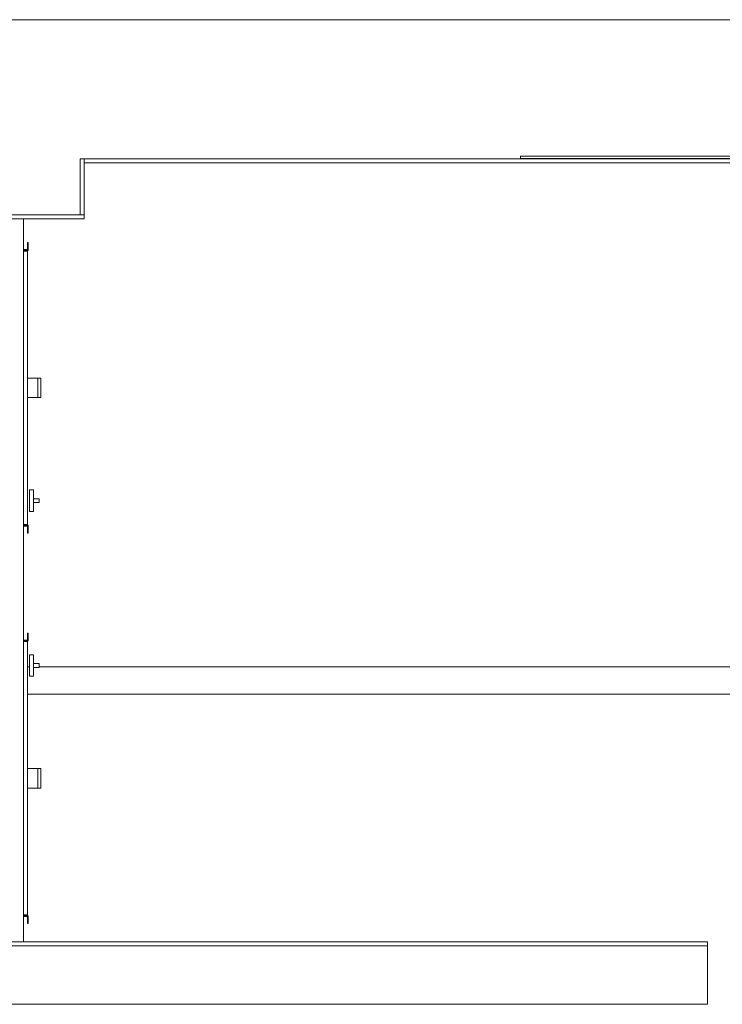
# Model space of a CAD drawing. Header units: millimetres. Extents: x 4480191 to 4481199, y -30324204 to -30323479.
# Tile 255 of 256: x 4480205.82 to 4480209.42, y -30323747.86 to -30323742.82. Entities that reach past the tile are written whole.
import ezdxf

# ---------------------------------------------------------------- set-up
doc = ezdxf.new("R2010")
doc.units = ezdxf.units.MM
for name, color, linetype, lineweight in [('IFC-Elemento construtivo genérico-Contorno', 253, 'Continuous', 5), ('IFC-Parede padrão-Contorno', 44, 'Continuous', 5), ('IFC-Porta-Contorno', 142, 'Continuous', 5), ('Nível 1', 2, 'Continuous', 60)]:
    doc.layers.add(name, color=color, linetype=linetype, lineweight=lineweight)

msp = doc.modelspace()

# ---------------------------------------------------------------- linework, layer by layer
at = {"layer": 'IFC-Elemento construtivo genérico-Contorno', "color": 8, "lineweight": 5}
for p, q in [((4480208.384, -30323743.5183), (4480208.4383, -30323743.5183)), ((4480208.384, -30323743.5302), (4480208.384, -30323743.5183)), ((4480208.384, -30323743.5304), (4480208.384, -30323743.5302)), ((4480208.384, -30323743.5304), (4480211.3147, -30323743.5304)), ((4480208.4383, -30323743.5183), (4480211.369, -30323743.5183))]:
    msp.add_line(p, q, dxfattribs=at)
at = {"layer": 'IFC-Parede padrão-Contorno', "color": 8, "lineweight": 5}
for p, q in [((4480206.1294, -30323743.5323), (4480206.1337, -30323743.5323)), ((4480206.1294, -30323743.757), (4480206.1294, -30323743.5323)), ((4480206.1337, -30323743.5323), (4480206.1494, -30323743.5323)), ((4480206.1494, -30323743.5947), (4480206.1494, -30323743.5323)), ((4480206.1494, -30323743.5323), (4480207.2886, -30323743.5323)), ((4480207.2886, -30323743.5323), (4480211.39, -30323743.5323)), ((4480206.1494, -30323743.5523), (4480210.2507, -30323743.5523)), ((4480206.1494, -30323743.8195), (4480206.1494, -30323743.5947)), ((4480206.1294, -30323743.8195), (4480206.1294, -30323743.757)), ((4480203.9442, -30323743.8195), (4480206.1494, -30323743.8195)), ((4480206.1494, -30323743.8238), (4480206.1494, -30323743.8195)), ((4480206.1494, -30323743.8395), (4480206.1494, -30323743.8238)), ((4480205.5368, -30323743.8395), (4480206.1494, -30323743.8395)), ((4480205.84, -30323747.5432), (4480205.84, -30323743.8395)), ((4480205.86, -30323746.1344), (4480205.87, -30323746.1344)), ((4480205.92, -30323746.1344), (4480211.37, -30323746.1344)), ((4480205.86, -30323746.2744), (4480211.37, -30323746.2744)), ((4480205.1217, -30323747.5632), (4480207.1314, -30323747.5632)), ((4480205.182, -30323747.5432), (4480209.142, -30323747.5432)), ((4480207.1314, -30323747.5632), (4480209.142, -30323747.5632)), ((4480209.142, -30323747.5432), (4480209.34, -30323747.5432)), ((4480209.142, -30323747.5632), (4480209.34, -30323747.5632)), ((4480209.34, -30323747.5444), (4480209.34, -30323747.5432)), ((4480209.34, -30323747.5632), (4480209.34, -30323747.5444)), ((4480209.34, -30323747.8461), (4480209.34, -30323747.5632)), ((4480205.1217, -30323747.8632), (4480209.0817, -30323747.8632)), ((4480209.0817, -30323747.8632), (4480209.142, -30323747.8632)), ((4480209.142, -30323747.8632), (4480209.34, -30323747.8632)), ((4480209.34, -30323747.8632), (4480209.34, -30323747.8461))]:
    msp.add_line(p, q, dxfattribs=at)
at = {"layer": 'IFC-Porta-Contorno', "color": 8, "lineweight": 5}
for p, q in [((4480205.86, -30323743.9613), (4480205.864, -30323743.9613)), ((4480205.86, -30323743.9973), (4480205.86, -30323743.9613)), ((4480205.864, -30323744.0013), (4480205.864, -30323743.9613)), ((4480205.84, -30323743.9973), (4480205.86, -30323743.9973)), ((4480205.84, -30323744.0013), (4480205.864, -30323744.0013)), ((4480205.84, -30323744.0053), (4480205.86, -30323744.0053)), ((4480205.86, -30323745.4053), (4480205.86, -30323744.0053)), ((4480205.86, -30323744.6553), (4480205.8602, -30323744.6553)), ((4480205.8602, -30323744.6553), (4480205.8608, -30323744.6553)), ((4480205.8608, -30323744.6553), (4480205.8617, -30323744.6553)), ((4480205.8617, -30323744.6553), (4480205.863, -30323744.6553)), ((4480205.863, -30323744.6553), (4480205.8645, -30323744.6553)), ((4480205.8645, -30323744.6553), (4480205.8663, -30323744.6553)), ((4480205.8663, -30323744.6553), (4480205.8683, -30323744.6553)), ((4480205.8683, -30323744.6553), (4480205.8704, -30323744.6553)), ((4480205.8704, -30323744.6553), (4480205.8726, -30323744.6553)), ((4480205.8726, -30323744.6553), (4480205.8748, -30323744.6553)), ((4480205.8748, -30323744.6553), (4480205.8769, -30323744.6553)), ((4480205.8769, -30323744.6553), (4480205.8789, -30323744.6553)), ((4480205.8789, -30323744.6553), (4480205.8807, -30323744.6553)), ((4480205.8807, -30323744.6553), (4480205.8823, -30323744.6553)), ((4480205.8823, -30323744.6553), (4480205.8835, -30323744.6553)), ((4480205.8835, -30323744.6553), (4480205.8845, -30323744.6553)), ((4480205.8845, -30323744.6553), (4480205.885, -30323744.6553)), ((4480205.885, -30323744.6553), (4480205.8865, -30323744.6553)), ((4480205.8865, -30323744.6553), (4480205.8903, -30323744.6553)), ((4480205.8903, -30323744.6553), (4480205.8966, -30323744.6553)), ((4480205.8966, -30323744.6553), (4480205.9051, -30323744.6553)), ((4480205.9051, -30323744.6553), (4480205.9064, -30323744.6553)), ((4480205.9064, -30323744.6553), (4480205.9079, -30323744.6553)), ((4480205.9079, -30323744.6553), (4480205.9095, -30323744.6553)), ((4480205.9095, -30323744.6553), (4480205.9112, -30323744.6553)), ((4480205.9112, -30323744.6553), (4480205.913, -30323744.6553)), ((4480205.913, -30323744.6553), (4480205.9148, -30323744.6553)), ((4480205.9134, -30323744.7553), (4480205.9134, -30323744.6553)), ((4480205.9135, -30323744.6553), (4480205.9135, -30323744.6553)), ((4480205.9135, -30323744.6553), (4480205.9137, -30323744.6553)), ((4480205.9137, -30323744.6553), (4480205.914, -30323744.6553)), ((4480205.914, -30323744.6553), (4480205.9142, -30323744.6553)), ((4480205.9142, -30323744.6553), (4480205.9145, -30323744.6553)), ((4480205.9145, -30323744.6553), (4480205.9149, -30323744.6553)), ((4480205.9148, -30323744.6553), (4480205.9166, -30323744.6553)), ((4480205.9149, -30323744.6553), (4480205.9153, -30323744.6553)), ((4480205.9153, -30323744.6553), (4480205.9157, -30323744.6553)), ((4480205.9157, -30323744.6553), (4480205.9162, -30323744.6553)), ((4480205.9162, -30323744.6553), (4480205.9182, -30323744.6553)), ((4480205.9166, -30323744.6553), (4480205.9183, -30323744.6553)), ((4480205.9182, -30323744.6553), (4480205.9201, -30323744.6553)), ((4480205.9199, -30323744.6553), (4480205.9214, -30323744.6553)), ((4480205.9201, -30323744.6553), (4480205.9219, -30323744.6553)), ((4480205.9214, -30323744.6553), (4480205.9227, -30323744.6553)), ((4480205.9219, -30323744.6553), (4480205.9236, -30323744.6553)), ((4480205.9234, -30323744.6553), (4480205.924, -30323744.6553)), ((4480205.9236, -30323744.6553), (4480205.9251, -30323744.6553)), ((4480205.9251, -30323744.6553), (4480205.9263, -30323744.6553)), ((4480205.9263, -30323744.6553), (4480205.9273, -30323744.6553)), ((4480205.9273, -30323744.6553), (4480205.928, -30323744.6553)), ((4480205.928, -30323744.6553), (4480205.9284, -30323744.6553)), ((4480205.9284, -30323744.6553), (4480205.9285, -30323744.6553)), ((4480205.9285, -30323744.7553), (4480205.9285, -30323744.6553)), ((4480205.86, -30323744.7553), (4480205.8602, -30323744.7553)), ((4480205.8602, -30323744.7553), (4480205.8608, -30323744.7553)), ((4480205.8608, -30323744.7553), (4480205.8617, -30323744.7553)), ((4480205.8617, -30323744.7553), (4480205.863, -30323744.7553)), ((4480205.863, -30323744.7553), (4480205.8645, -30323744.7553)), ((4480205.8645, -30323744.7553), (4480205.8663, -30323744.7553)), ((4480205.8663, -30323744.7553), (4480205.8683, -30323744.7553)), ((4480205.8683, -30323744.7553), (4480205.8704, -30323744.7553)), ((4480205.8704, -30323744.7553), (4480205.8726, -30323744.7553)), ((4480205.8726, -30323744.7553), (4480205.8748, -30323744.7553)), ((4480205.8748, -30323744.7553), (4480205.8769, -30323744.7553)), ((4480205.8769, -30323744.7553), (4480205.8789, -30323744.7553)), ((4480205.8789, -30323744.7553), (4480205.8807, -30323744.7553)), ((4480205.8807, -30323744.7553), (4480205.8823, -30323744.7553)), ((4480205.8823, -30323744.7553), (4480205.8835, -30323744.7553)), ((4480205.8835, -30323744.7553), (4480205.8845, -30323744.7553)), ((4480205.8845, -30323744.7553), (4480205.885, -30323744.7553)), ((4480205.885, -30323744.7553), (4480205.8865, -30323744.7553)), ((4480205.8865, -30323744.7553), (4480205.8903, -30323744.7553)), ((4480205.8903, -30323744.7553), (4480205.8966, -30323744.7553)), ((4480205.8966, -30323744.7553), (4480205.9051, -30323744.7553)), ((4480205.9051, -30323744.7553), (4480205.9064, -30323744.7553)), ((4480205.9064, -30323744.7553), (4480205.9079, -30323744.7553)), ((4480205.9079, -30323744.7553), (4480205.9095, -30323744.7553)), ((4480205.9095, -30323744.7553), (4480205.9112, -30323744.7553)), ((4480205.9112, -30323744.7553), (4480205.913, -30323744.7553)), ((4480205.913, -30323744.7553), (4480205.9134, -30323744.7553)), ((4480205.9135, -30323744.7553), (4480205.9135, -30323744.7553)), ((4480205.9135, -30323744.7553), (4480205.9137, -30323744.7553)), ((4480205.9137, -30323744.7553), (4480205.914, -30323744.7553)), ((4480205.914, -30323744.7553), (4480205.9142, -30323744.7553)), ((4480205.9142, -30323744.7553), (4480205.9145, -30323744.7553)), ((4480205.9145, -30323744.7553), (4480205.9149, -30323744.7553)), ((4480205.9149, -30323744.7553), (4480205.9153, -30323744.7553)), ((4480205.9153, -30323744.7553), (4480205.9157, -30323744.7553)), ((4480205.9157, -30323744.7553), (4480205.9162, -30323744.7553)), ((4480205.9162, -30323744.7553), (4480205.9182, -30323744.7553)), ((4480205.9182, -30323744.7553), (4480205.9201, -30323744.7553)), ((4480205.9201, -30323744.7553), (4480205.9219, -30323744.7553)), ((4480205.9219, -30323744.7553), (4480205.9236, -30323744.7553)), ((4480205.9236, -30323744.7553), (4480205.9251, -30323744.7553)), ((4480205.9251, -30323744.7553), (4480205.9263, -30323744.7553)), ((4480205.9263, -30323744.7553), (4480205.9273, -30323744.7553)), ((4480205.9273, -30323744.7553), (4480205.928, -30323744.7553)), ((4480205.928, -30323744.7553), (4480205.9284, -30323744.7553)), ((4480205.9284, -30323744.7553), (4480205.9285, -30323744.7553)), ((4480205.87, -30323745.3383), (4480205.87, -30323745.2283)), ((4480205.87, -30323745.2283), (4480205.89, -30323745.2283)), ((4480205.89, -30323745.3383), (4480205.89, -30323745.2283)), ((4480205.89, -30323745.2733), (4480205.92, -30323745.2733)), ((4480205.89, -30323745.2933), (4480205.92, -30323745.2933)), ((4480205.92, -30323745.2933), (4480205.92, -30323745.2733)), ((4480205.87, -30323745.3383), (4480205.89, -30323745.3383)), ((4480205.84, -30323745.4053), (4480205.86, -30323745.4053)), ((4480205.84, -30323745.4092), (4480205.864, -30323745.4092)), ((4480205.84, -30323745.4133), (4480205.86, -30323745.4133)), ((4480205.86, -30323745.4492), (4480205.86, -30323745.4133)), ((4480205.86, -30323745.4492), (4480205.864, -30323745.4492)), ((4480205.864, -30323745.4492), (4480205.864, -30323745.4092)), ((4480205.84, -30323745.9973), (4480205.86, -30323745.9973)), ((4480205.84, -30323746.0013), (4480205.864, -30323746.0013)), ((4480205.84, -30323746.0053), (4480205.86, -30323746.0053)), ((4480205.86, -30323745.9613), (4480205.864, -30323745.9613)), ((4480205.86, -30323745.9973), (4480205.86, -30323745.9613)), ((4480205.86, -30323747.4053), (4480205.86, -30323746.0053)), ((4480205.864, -30323746.0013), (4480205.864, -30323745.9613)), ((4480205.87, -30323746.0723), (4480205.89, -30323746.0723)), ((4480205.87, -30323746.1823), (4480205.87, -30323746.0723)), ((4480205.89, -30323746.1823), (4480205.89, -30323746.0723)), ((4480205.89, -30323746.1173), (4480205.92, -30323746.1173)), ((4480205.89, -30323746.1373), (4480205.92, -30323746.1373)), ((4480205.92, -30323746.1373), (4480205.92, -30323746.1173)), ((4480205.87, -30323746.1823), (4480205.89, -30323746.1823)), ((4480205.86, -30323746.6553), (4480205.8602, -30323746.6553)), ((4480205.8602, -30323746.6553), (4480205.8608, -30323746.6553)), ((4480205.8608, -30323746.6553), (4480205.8617, -30323746.6553)), ((4480205.8617, -30323746.6553), (4480205.863, -30323746.6553)), ((4480205.863, -30323746.6553), (4480205.8645, -30323746.6553)), ((4480205.8645, -30323746.6553), (4480205.8663, -30323746.6553)), ((4480205.8663, -30323746.6553), (4480205.8683, -30323746.6553)), ((4480205.8683, -30323746.6553), (4480205.8704, -30323746.6553)), ((4480205.8704, -30323746.6553), (4480205.8726, -30323746.6553)), ((4480205.8726, -30323746.6553), (4480205.8748, -30323746.6553)), ((4480205.8748, -30323746.6553), (4480205.8769, -30323746.6553)), ((4480205.8769, -30323746.6553), (4480205.8789, -30323746.6553)), ((4480205.8789, -30323746.6553), (4480205.8807, -30323746.6553)), ((4480205.8807, -30323746.6553), (4480205.8823, -30323746.6553)), ((4480205.8823, -30323746.6553), (4480205.8835, -30323746.6553)), ((4480205.8835, -30323746.6553), (4480205.8845, -30323746.6553)), ((4480205.8845, -30323746.6553), (4480205.885, -30323746.6553)), ((4480205.885, -30323746.6553), (4480205.8865, -30323746.6553)), ((4480205.8865, -30323746.6553), (4480205.8903, -30323746.6553)), ((4480205.8903, -30323746.6553), (4480205.8966, -30323746.6553)), ((4480205.8966, -30323746.6553), (4480205.9051, -30323746.6553)), ((4480205.9051, -30323746.6553), (4480205.9064, -30323746.6553)), ((4480205.9064, -30323746.6553), (4480205.9079, -30323746.6553)), ((4480205.9079, -30323746.6553), (4480205.9095, -30323746.6553)), ((4480205.9095, -30323746.6553), (4480205.9112, -30323746.6553)), ((4480205.9112, -30323746.6553), (4480205.913, -30323746.6553)), ((4480205.913, -30323746.6553), (4480205.9148, -30323746.6553)), ((4480205.9134, -30323746.7553), (4480205.9134, -30323746.6553)), ((4480205.9135, -30323746.6553), (4480205.9137, -30323746.6553)), ((4480205.9135, -30323746.6553), (4480205.9135, -30323746.6553)), ((4480205.9137, -30323746.6553), (4480205.914, -30323746.6553)), ((4480205.914, -30323746.6553), (4480205.9142, -30323746.6553)), ((4480205.9142, -30323746.6553), (4480205.9145, -30323746.6553)), ((4480205.9145, -30323746.6553), (4480205.9149, -30323746.6553)), ((4480205.9148, -30323746.6553), (4480205.9166, -30323746.6553)), ((4480205.9149, -30323746.6553), (4480205.9153, -30323746.6553)), ((4480205.9153, -30323746.6553), (4480205.9157, -30323746.6553)), ((4480205.9157, -30323746.6553), (4480205.9162, -30323746.6553)), ((4480205.9162, -30323746.6553), (4480205.9182, -30323746.6553)), ((4480205.9166, -30323746.6553), (4480205.9183, -30323746.6553)), ((4480205.9182, -30323746.6553), (4480205.9201, -30323746.6553)), ((4480205.9199, -30323746.6553), (4480205.9214, -30323746.6553)), ((4480205.9201, -30323746.6553), (4480205.9219, -30323746.6553)), ((4480205.9214, -30323746.6553), (4480205.9227, -30323746.6553)), ((4480205.9219, -30323746.6553), (4480205.9236, -30323746.6553)), ((4480205.9234, -30323746.6553), (4480205.924, -30323746.6553)), ((4480205.9236, -30323746.6553), (4480205.9251, -30323746.6553)), ((4480205.9251, -30323746.6553), (4480205.9263, -30323746.6553)), ((4480205.9263, -30323746.6553), (4480205.9273, -30323746.6553)), ((4480205.9273, -30323746.6553), (4480205.928, -30323746.6553)), ((4480205.928, -30323746.6553), (4480205.9284, -30323746.6553)), ((4480205.9284, -30323746.6553), (4480205.9285, -30323746.6553)), ((4480205.9285, -30323746.7553), (4480205.9285, -30323746.6553)), ((4480205.86, -30323746.7553), (4480205.8602, -30323746.7553)), ((4480205.8602, -30323746.7553), (4480205.8608, -30323746.7553)), ((4480205.8608, -30323746.7553), (4480205.8617, -30323746.7553)), ((4480205.8617, -30323746.7553), (4480205.863, -30323746.7553)), ((4480205.863, -30323746.7553), (4480205.8645, -30323746.7553)), ((4480205.8645, -30323746.7553), (4480205.8663, -30323746.7553)), ((4480205.8663, -30323746.7553), (4480205.8683, -30323746.7553)), ((4480205.8683, -30323746.7553), (4480205.8704, -30323746.7553)), ((4480205.8704, -30323746.7553), (4480205.8726, -30323746.7553)), ((4480205.8726, -30323746.7553), (4480205.8748, -30323746.7553)), ((4480205.8748, -30323746.7553), (4480205.8769, -30323746.7553)), ((4480205.8769, -30323746.7553), (4480205.8789, -30323746.7553)), ((4480205.8789, -30323746.7553), (4480205.8807, -30323746.7553)), ((4480205.8807, -30323746.7553), (4480205.8823, -30323746.7553)), ((4480205.8823, -30323746.7553), (4480205.8835, -30323746.7553)), ((4480205.8835, -30323746.7553), (4480205.8845, -30323746.7553)), ((4480205.8845, -30323746.7553), (4480205.885, -30323746.7553)), ((4480205.885, -30323746.7553), (4480205.8865, -30323746.7553)), ((4480205.8865, -30323746.7553), (4480205.8903, -30323746.7553)), ((4480205.8903, -30323746.7553), (4480205.8966, -30323746.7553)), ((4480205.8966, -30323746.7553), (4480205.9051, -30323746.7553)), ((4480205.9051, -30323746.7553), (4480205.9064, -30323746.7553)), ((4480205.9064, -30323746.7553), (4480205.9079, -30323746.7553)), ((4480205.9079, -30323746.7553), (4480205.9095, -30323746.7553)), ((4480205.9095, -30323746.7553), (4480205.9112, -30323746.7553)), ((4480205.9112, -30323746.7553), (4480205.913, -30323746.7553)), ((4480205.913, -30323746.7553), (4480205.9134, -30323746.7553)), ((4480205.9135, -30323746.7553), (4480205.9137, -30323746.7553)), ((4480205.9135, -30323746.7553), (4480205.9135, -30323746.7553)), ((4480205.9137, -30323746.7553), (4480205.914, -30323746.7553)), ((4480205.914, -30323746.7553), (4480205.9142, -30323746.7553)), ((4480205.9142, -30323746.7553), (4480205.9145, -30323746.7553)), ((4480205.9145, -30323746.7553), (4480205.9149, -30323746.7553)), ((4480205.9149, -30323746.7553), (4480205.9153, -30323746.7553)), ((4480205.9153, -30323746.7553), (4480205.9157, -30323746.7553)), ((4480205.9157, -30323746.7553), (4480205.9162, -30323746.7553)), ((4480205.9162, -30323746.7553), (4480205.9182, -30323746.7553)), ((4480205.9182, -30323746.7553), (4480205.9201, -30323746.7553)), ((4480205.9201, -30323746.7553), (4480205.9219, -30323746.7553)), ((4480205.9219, -30323746.7553), (4480205.9236, -30323746.7553)), ((4480205.9236, -30323746.7553), (4480205.9251, -30323746.7553)), ((4480205.9251, -30323746.7553), (4480205.9263, -30323746.7553)), ((4480205.9263, -30323746.7553), (4480205.9273, -30323746.7553)), ((4480205.9273, -30323746.7553), (4480205.928, -30323746.7553)), ((4480205.928, -30323746.7553), (4480205.9284, -30323746.7553)), ((4480205.9284, -30323746.7553), (4480205.9285, -30323746.7553)), ((4480205.84, -30323747.4053), (4480205.86, -30323747.4053)), ((4480205.84, -30323747.4092), (4480205.864, -30323747.4092)), ((4480205.84, -30323747.4133), (4480205.86, -30323747.4133)), ((4480205.86, -30323747.4492), (4480205.86, -30323747.4133)), ((4480205.864, -30323747.4492), (4480205.864, -30323747.4092)), ((4480205.86, -30323747.4492), (4480205.864, -30323747.4492))]:
    msp.add_line(p, q, dxfattribs=at)
at = {"layer": 'Nível 1', "color": 8, "lineweight": 5}
msp.add_line((4480216.9667, -30323742.8195), (4480193.7623, -30323742.8195), dxfattribs=at)

doc.saveas('drawing.dxf')
